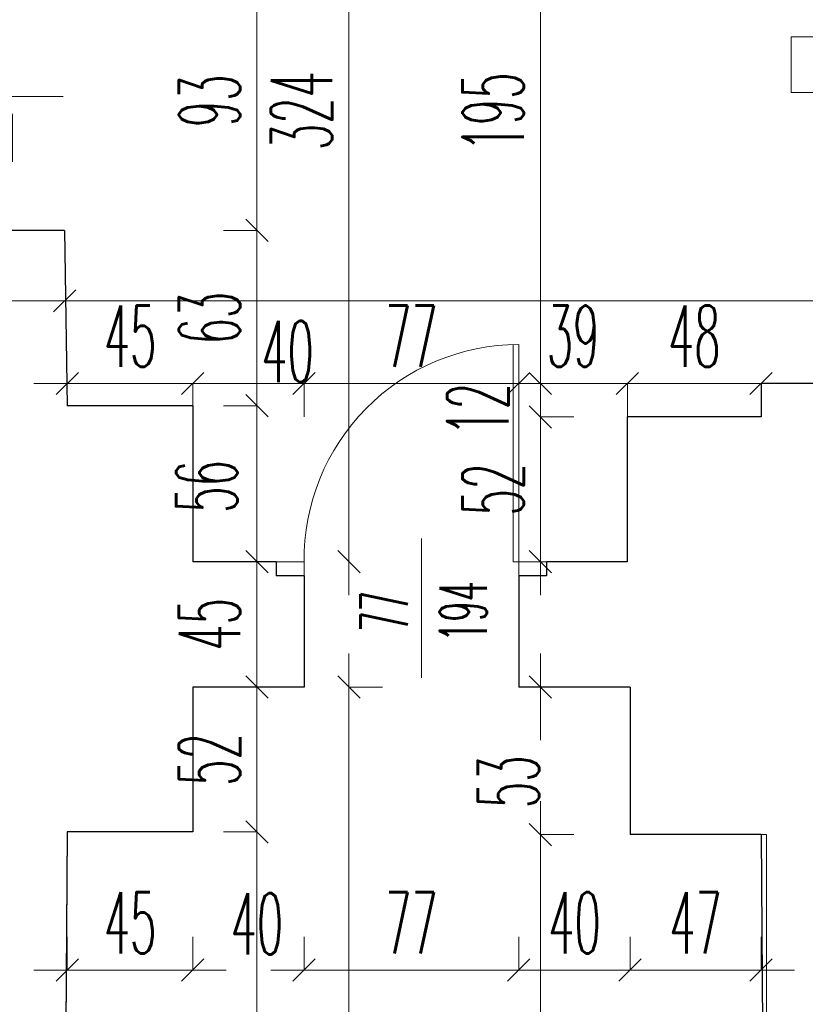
# Model space of a CAD drawing. Header units: millimetres. Extents: x -5207 to 173417, y -28809 to -6400.
# Tile 43 of 256: x 1103 to 1385, y -13049 to -12695. Entities that reach past the tile are written whole.
import ezdxf

# ---------------------------------------------------------------- set-up
doc = ezdxf.new("R2010")
doc.units = ezdxf.units.MM
for name, color, linetype, lineweight in [('mr_cienka', 4, 'Continuous', 13), ('mr_obliczanie_powierzchni', 4, 'Continuous', 15), ('mr_otwory', 6, 'Continuous', 9), ('mr_stolarka', 2, 'Continuous', 13), ('mr_wymiar', 3, 'Continuous', 9), ('mr_ściany', 7, 'Continuous', 30)]:
    doc.layers.add(name, color=color, linetype=linetype, lineweight=lineweight)
doc.styles.add('WYM', font='simplex.shx', dxfattribs={"width": 0.5})
doc.dimstyles.new('1do100', dxfattribs={"dimscale": 2, "dimtxt": 12, "dimasz": 5, "dimexe": 0, "dimexo": 0, "dimgap": 3, "dimtad": 1, "dimdec": 0, "dimrnd": 0.5, "dimdsep": 46, "dimtxsty": 'WYM', "dimblk": 'OBLIQUE', "dimcen": 1.2, "dimdle": 6, "dimclrd": 256, "dimclre": 250, "dimclrt": 4, "dimadec": 1, "dimazin": 0, "dimtfac": 1, "dimtdec": 0, "dimtix": 1, "dimtmove": 2, "dimatfit": 3, "dimldrblk": 'NONE', "dimfxl": 1, "dimfxlon": 1, "dimtolj": 1, "dimtzin": 0, "dimlwd": -1, "dimlwe": 0, "dimarcsym": 0})

# ---------------------------------------------------------------- blocks, each defined once
blk = doc.blocks.new('_Oblique')
at = {"color": 0, "linetype": 'ByBlock', "lineweight": -2}
blk.add_line((-0.5, -0.5), (0.5, 0.5), dxfattribs=at)
blk = doc.blocks.new('*D5652')
at = {"layer": 'Defpoints', "color": 0, "ltscale": 2, "transparency": 16777216}
for p in [(1058.19, -12796.07), (1119.19, -12796.07), (1119.19, -12796.07)]:
    blk.add_point(p, dxfattribs=at)
at = {"layer": 'mr_wymiar', "ltscale": 2, "transparency": 16777216}
blk.add_line((1046.19, -12796.07), (1131.19, -12796.07), dxfattribs=at)
at = {"layer": 'mr_wymiar', "ltscale": 2, "transparency": 16777216, "xscale": 8, "yscale": 8, "zscale": 8, "rotation": 180}
blk.add_blockref('_Oblique', (1058.19, -12796.07), dxfattribs=at)
at = {"layer": 'mr_wymiar', "ltscale": 2, "transparency": 16777216, "xscale": 8, "yscale": 8, "zscale": 8}
blk.add_blockref('_Oblique', (1119.19, -12796.07), dxfattribs=at)
at = {"layer": 'mr_wymiar', "color": 4, "ltscale": 2, "transparency": 16777216, "insert": (1088.69, -12779.07), "char_height": 22, "attachment_point": 5, "style": 'WYM'}
blk.add_mtext('\\A1;61', dxfattribs=at)
blk = doc.blocks.new('_None')
blk = doc.blocks.new('*D5653')
at = {"layer": 'Defpoints', "color": 0, "ltscale": 2, "transparency": 16777216}
for p in [(1119.19, -12796.07), (1701.19, -12796.07), (1701.19, -12796.07)]:
    blk.add_point(p, dxfattribs=at)
at = {"layer": 'mr_wymiar', "ltscale": 2, "transparency": 16777216}
blk.add_line((1107.19, -12796.07), (1713.19, -12796.07), dxfattribs=at)
at = {"layer": 'mr_wymiar', "ltscale": 2, "transparency": 16777216, "xscale": 8, "yscale": 8, "zscale": 8, "rotation": 180}
blk.add_blockref('_Oblique', (1119.19, -12796.07), dxfattribs=at)
at = {"layer": 'mr_wymiar', "ltscale": 2, "transparency": 16777216, "xscale": 8, "yscale": 8, "zscale": 8}
blk.add_blockref('_Oblique', (1701.19, -12796.07), dxfattribs=at)
at = {"layer": 'mr_wymiar', "color": 4, "ltscale": 2, "transparency": 16777216, "insert": (1410.19, -12779.07), "char_height": 22, "attachment_point": 5, "style": 'WYM'}
blk.add_mtext('\\A1;582', dxfattribs=at)
blk = doc.blocks.new('*D5667')
at = {"layer": 'Defpoints', "color": 0, "ltscale": 2, "transparency": 16777216}
for p in [(1322.19, -12934.77), (1290, -12987.77), (1322.19, -12987.77)]:
    blk.add_point(p, dxfattribs=at)
at = {"layer": 'mr_wymiar', "ltscale": 2, "transparency": 16777216}
for p, q in [((1290, -12922.77), (1290, -12953.87)), ((1290, -12999.77), (1290, -12983.67))]:
    blk.add_line(p, q, dxfattribs=at)
at = {"layer": 'mr_wymiar', "color": 250, "lineweight": 0, "ltscale": 2, "transparency": 16777216}
for p, q in [((1302, -12934.77), (1290, -12934.77)), ((1302, -12987.77), (1290, -12987.77))]:
    blk.add_line(p, q, dxfattribs=at)
at = {"layer": 'mr_wymiar', "ltscale": 2, "transparency": 16777216, "xscale": 8, "yscale": 8, "zscale": 8}
for p, rotation in [((1290, -12934.77), 90), ((1290, -12987.77), 270)]:
    blk.add_blockref('_Oblique', p, dxfattribs=dict(at, rotation=rotation))
at = {"layer": 'mr_wymiar', "color": 4, "ltscale": 2, "transparency": 16777216, "insert": (1278.5, -12968.77), "char_height": 22, "attachment_point": 5, "rotation": 90, "style": 'WYM'}
blk.add_mtext('\\A1;53', dxfattribs=at)
blk = doc.blocks.new('*D5668')
at = {"layer": 'Defpoints', "color": 0, "ltscale": 2, "transparency": 16777216}
for p in [(1322.19, -12987.77), (1290, -13280.27), (1371.19, -13280.27)]:
    blk.add_point(p, dxfattribs=at)
at = {"layer": 'mr_wymiar', "ltscale": 2, "transparency": 16777216}
for p, q in [((1290, -12975.77), (1290, -13051.96)), ((1290, -13292.27), (1290, -13092.25))]:
    blk.add_line(p, q, dxfattribs=at)
at = {"layer": 'mr_wymiar', "color": 250, "lineweight": 0, "ltscale": 2, "transparency": 16777216}
for p, q in [((1302, -12987.77), (1290, -12987.77)), ((1302, -13280.27), (1290, -13280.27))]:
    blk.add_line(p, q, dxfattribs=at)
at = {"layer": 'mr_wymiar', "ltscale": 2, "transparency": 16777216, "xscale": 8, "yscale": 8, "zscale": 8}
for p, rotation in [((1290, -12987.77), 90), ((1290, -13280.27), 270)]:
    blk.add_blockref('_Oblique', p, dxfattribs=dict(at, rotation=rotation))
at = {"layer": 'mr_wymiar', "color": 4, "ltscale": 2, "transparency": 16777216, "insert": (1278.5, -13072.1), "char_height": 22, "attachment_point": 5, "rotation": 90, "style": 'WYM'}
blk.add_mtext('\\A1;293', dxfattribs=at)
blk = doc.blocks.new('*D5669')
at = {"layer": 'Defpoints', "color": 0, "ltscale": 2, "transparency": 16777216}
for p in [(1173.87, -12934.77), (1165.19, -12986.77), (1188.23, -12986.77)]:
    blk.add_point(p, dxfattribs=at)
at = {"layer": 'mr_wymiar', "ltscale": 2, "transparency": 16777216}
blk.add_line((1188.23, -12922.77), (1188.23, -12998.77), dxfattribs=at)
at = {"layer": 'mr_wymiar', "color": 250, "lineweight": 0, "ltscale": 2, "transparency": 16777216}
for p, q in [((1176.23, -12934.77), (1188.23, -12934.77)), ((1176.23, -12986.77), (1188.23, -12986.77))]:
    blk.add_line(p, q, dxfattribs=at)
at = {"layer": 'mr_wymiar', "ltscale": 2, "transparency": 16777216, "xscale": 8, "yscale": 8, "zscale": 8}
for p, rotation in [((1188.23, -12934.77), 90), ((1188.23, -12986.77), 270)]:
    blk.add_blockref('_Oblique', p, dxfattribs=dict(at, rotation=rotation))
at = {"layer": 'mr_wymiar', "color": 4, "ltscale": 2, "transparency": 16777216, "insert": (1171.23, -12960.77), "char_height": 22, "attachment_point": 5, "rotation": 90, "style": 'WYM'}
blk.add_mtext('\\A1;52', dxfattribs=at)
blk = doc.blocks.new('*D5670')
at = {"layer": 'Defpoints', "color": 0, "ltscale": 2, "transparency": 16777216}
for p in [(1165.19, -12986.77), (1118.13, -13281.89), (1188.23, -13281.89)]:
    blk.add_point(p, dxfattribs=at)
at = {"layer": 'mr_wymiar', "ltscale": 2, "transparency": 16777216}
blk.add_line((1188.23, -12974.77), (1188.23, -13293.89), dxfattribs=at)
at = {"layer": 'mr_wymiar', "color": 250, "lineweight": 0, "ltscale": 2, "transparency": 16777216}
for p, q in [((1176.23, -12986.77), (1188.23, -12986.77)), ((1176.23, -13281.89), (1188.23, -13281.89))]:
    blk.add_line(p, q, dxfattribs=at)
at = {"layer": 'mr_wymiar', "ltscale": 2, "transparency": 16777216, "xscale": 8, "yscale": 8, "zscale": 8}
for p, rotation in [((1188.23, -12986.77), 90), ((1188.23, -13281.89), 270)]:
    blk.add_blockref('_Oblique', p, dxfattribs=dict(at, rotation=rotation))
at = {"layer": 'mr_wymiar', "color": 4, "ltscale": 2, "transparency": 16777216, "insert": (1171.23, -13134.33), "char_height": 22, "attachment_point": 5, "rotation": 90, "style": 'WYM'}
blk.add_mtext('\\A1;295', dxfattribs=at)
blk = doc.blocks.new('*D5671')
at = {"layer": 'Defpoints', "color": 0, "ltscale": 2, "transparency": 16777216}
for p in [(1120.19, -12986.77), (1165.19, -12986.77), (1165.19, -13036.41)]:
    blk.add_point(p, dxfattribs=at)
at = {"layer": 'mr_wymiar', "color": 250, "lineweight": 0, "ltscale": 2, "transparency": 16777216}
for p, q in [((1120.19, -13024.41), (1120.19, -13036.41)), ((1165.19, -13024.41), (1165.19, -13036.41))]:
    blk.add_line(p, q, dxfattribs=at)
at = {"layer": 'mr_wymiar', "ltscale": 2, "transparency": 16777216}
blk.add_line((1108.19, -13036.41), (1177.19, -13036.41), dxfattribs=at)
at = {"layer": 'mr_wymiar', "ltscale": 2, "transparency": 16777216, "xscale": 8, "yscale": 8, "zscale": 8, "rotation": 180}
blk.add_blockref('_Oblique', (1120.19, -13036.41), dxfattribs=at)
at = {"layer": 'mr_wymiar', "ltscale": 2, "transparency": 16777216, "xscale": 8, "yscale": 8, "zscale": 8}
blk.add_blockref('_Oblique', (1165.19, -13036.41), dxfattribs=at)
at = {"layer": 'mr_wymiar', "color": 4, "ltscale": 2, "transparency": 16777216, "insert": (1142.69, -13019.41), "char_height": 22, "attachment_point": 5, "style": 'WYM'}
blk.add_mtext('\\A1;45', dxfattribs=at)
blk = doc.blocks.new('*D5672')
at = {"layer": 'Defpoints', "color": 0, "ltscale": 2, "transparency": 16777216}
for p in [(1322.19, -12987.77), (1369.19, -12987.77), (1369.19, -13036.41)]:
    blk.add_point(p, dxfattribs=at)
at = {"layer": 'mr_wymiar', "color": 250, "lineweight": 0, "ltscale": 2, "transparency": 16777216}
for p, q in [((1322.19, -13024.41), (1322.19, -13036.41)), ((1369.19, -13024.41), (1369.19, -13036.41))]:
    blk.add_line(p, q, dxfattribs=at)
at = {"layer": 'mr_wymiar', "ltscale": 2, "transparency": 16777216}
blk.add_line((1310.19, -13036.41), (1381.19, -13036.41), dxfattribs=at)
at = {"layer": 'mr_wymiar', "ltscale": 2, "transparency": 16777216, "xscale": 8, "yscale": 8, "zscale": 8, "rotation": 180}
blk.add_blockref('_Oblique', (1322.19, -13036.41), dxfattribs=at)
at = {"layer": 'mr_wymiar', "ltscale": 2, "transparency": 16777216, "xscale": 8, "yscale": 8, "zscale": 8}
blk.add_blockref('_Oblique', (1369.19, -13036.41), dxfattribs=at)
at = {"layer": 'mr_wymiar', "color": 4, "ltscale": 2, "transparency": 16777216, "insert": (1345.69, -13019.41), "char_height": 22, "attachment_point": 5, "style": 'WYM'}
blk.add_mtext('\\A1;47', dxfattribs=at)
blk = doc.blocks.new('*D5673')
at = {"layer": 'Defpoints', "color": 0, "ltscale": 2, "transparency": 16777216}
for p in [(1282.19, -12934.77), (1221.27, -13280.27), (1282.19, -13280.27)]:
    blk.add_point(p, dxfattribs=at)
at = {"layer": 'mr_wymiar', "ltscale": 2, "transparency": 16777216}
blk.add_line((1221.27, -12922.77), (1221.27, -13292.27), dxfattribs=at)
at = {"layer": 'mr_wymiar', "color": 250, "lineweight": 0, "ltscale": 2, "transparency": 16777216}
for p, q in [((1233.27, -12934.77), (1221.27, -12934.77)), ((1233.27, -13280.27), (1221.27, -13280.27))]:
    blk.add_line(p, q, dxfattribs=at)
at = {"layer": 'mr_wymiar', "ltscale": 2, "transparency": 16777216, "xscale": 8, "yscale": 8, "zscale": 8}
for p, rotation in [((1221.27, -12934.77), 90), ((1221.27, -13280.27), 270)]:
    blk.add_blockref('_Oblique', p, dxfattribs=dict(at, rotation=rotation))
at = {"layer": 'mr_wymiar', "color": 4, "ltscale": 2, "transparency": 16777216, "insert": (1204.27, -13107.52), "char_height": 22, "attachment_point": 5, "rotation": 90, "style": 'WYM'}
blk.add_mtext('\\A1;346', dxfattribs=at)
blk = doc.blocks.new('*D5361')
at = {"layer": 'Defpoints', "color": 0, "ltscale": 2, "transparency": 16777216}
for p in [(1165.19, -12833.77), (1188.23, -12833.77), (1174.87, -12889.77)]:
    blk.add_point(p, dxfattribs=at)
at = {"layer": 'mr_wymiar', "ltscale": 2, "transparency": 16777216}
blk.add_line((1188.23, -12901.77), (1188.23, -12821.77), dxfattribs=at)
at = {"layer": 'mr_wymiar', "color": 250, "lineweight": 0, "ltscale": 2, "transparency": 16777216}
for p, q in [((1176.23, -12833.77), (1188.23, -12833.77)), ((1176.23, -12889.77), (1188.23, -12889.77))]:
    blk.add_line(p, q, dxfattribs=at)
at = {"layer": 'mr_wymiar', "ltscale": 2, "transparency": 16777216, "xscale": 8, "yscale": 8, "zscale": 8}
for p, rotation in [((1188.23, -12833.77), 90), ((1188.23, -12889.77), 270)]:
    blk.add_blockref('_Oblique', p, dxfattribs=dict(at, rotation=rotation))
at = {"layer": 'mr_wymiar', "color": 4, "ltscale": 2, "transparency": 16777216, "insert": (1170.23, -12862.77), "char_height": 22, "attachment_point": 5, "rotation": 90, "style": 'WYM'}
blk.add_mtext('\\A1;56', dxfattribs=at)
blk = doc.blocks.new('*D5362')
at = {"layer": 'Defpoints', "color": 0, "ltscale": 2, "transparency": 16777216}
for p in [(1119.19, -12770.77), (1188.23, -12770.77), (1165.19, -12833.77)]:
    blk.add_point(p, dxfattribs=at)
at = {"layer": 'mr_wymiar', "ltscale": 2, "transparency": 16777216}
blk.add_line((1188.23, -12845.77), (1188.23, -12758.77), dxfattribs=at)
at = {"layer": 'mr_wymiar', "color": 250, "lineweight": 0, "ltscale": 2, "transparency": 16777216}
for p, q in [((1176.23, -12770.77), (1188.23, -12770.77)), ((1176.23, -12833.77), (1188.23, -12833.77))]:
    blk.add_line(p, q, dxfattribs=at)
at = {"layer": 'mr_wymiar', "ltscale": 2, "transparency": 16777216, "xscale": 8, "yscale": 8, "zscale": 8}
for p, rotation in [((1188.23, -12770.77), 90), ((1188.23, -12833.77), 270)]:
    blk.add_blockref('_Oblique', p, dxfattribs=dict(at, rotation=rotation))
at = {"layer": 'mr_wymiar', "color": 4, "ltscale": 2, "transparency": 16777216, "insert": (1171.23, -12802.27), "char_height": 22, "attachment_point": 5, "rotation": 90, "style": 'WYM'}
blk.add_mtext('\\A1;63', dxfattribs=at)
blk = doc.blocks.new('*D5363')
at = {"layer": 'Defpoints', "color": 0, "ltscale": 2, "transparency": 16777216}
for p in [(1119.19, -12677.77), (1188.23, -12677.77), (1119.19, -12770.77)]:
    blk.add_point(p, dxfattribs=at)
at = {"layer": 'mr_wymiar', "ltscale": 2, "transparency": 16777216}
blk.add_line((1188.23, -12782.77), (1188.23, -12665.77), dxfattribs=at)
at = {"layer": 'mr_wymiar', "color": 250, "lineweight": 0, "ltscale": 2, "transparency": 16777216}
for p, q in [((1176.23, -12677.77), (1188.23, -12677.77)), ((1176.23, -12770.77), (1188.23, -12770.77))]:
    blk.add_line(p, q, dxfattribs=at)
at = {"layer": 'mr_wymiar', "ltscale": 2, "transparency": 16777216, "xscale": 8, "yscale": 8, "zscale": 8}
for p, rotation in [((1188.23, -12677.77), 90), ((1188.23, -12770.77), 270)]:
    blk.add_blockref('_Oblique', p, dxfattribs=dict(at, rotation=rotation))
at = {"layer": 'mr_wymiar', "color": 4, "ltscale": 2, "transparency": 16777216, "insert": (1171.23, -12724.27), "char_height": 22, "attachment_point": 5, "rotation": 90, "style": 'WYM'}
blk.add_mtext('\\A1;93', dxfattribs=at)
blk = doc.blocks.new('*D5366')
at = {"layer": 'Defpoints', "color": 0, "ltscale": 2, "transparency": 16777216}
for p in [(1170.15, -12889.77), (1188.23, -12889.77), (1188.23, -12934.77)]:
    blk.add_point(p, dxfattribs=at)
at = {"layer": 'mr_wymiar', "ltscale": 2, "transparency": 16777216}
blk.add_line((1188.23, -12946.77), (1188.23, -12877.77), dxfattribs=at)
at = {"layer": 'mr_wymiar', "color": 250, "lineweight": 0, "ltscale": 2, "transparency": 16777216}
for p, q in [((1176.23, -12889.77), (1188.23, -12889.77)), ((1188.23, -12934.77), (1188.23, -12934.77))]:
    blk.add_line(p, q, dxfattribs=at)
at = {"layer": 'mr_wymiar', "ltscale": 2, "transparency": 16777216, "xscale": 8, "yscale": 8, "zscale": 8}
for p, rotation in [((1188.23, -12889.77), 90), ((1188.23, -12934.77), 270)]:
    blk.add_blockref('_Oblique', p, dxfattribs=dict(at, rotation=rotation))
at = {"layer": 'mr_wymiar', "color": 4, "ltscale": 2, "transparency": 16777216, "insert": (1171.23, -12912.27), "char_height": 22, "attachment_point": 5, "rotation": 90, "style": 'WYM'}
blk.add_mtext('\\A1;45', dxfattribs=at)
blk = doc.blocks.new('*D5367')
at = {"layer": 'Defpoints', "color": 0, "ltscale": 2, "transparency": 16777216}
for p in [(1221.27, -12565.77), (1221.27, -12565.77), (1221.27, -12889.77)]:
    blk.add_point(p, dxfattribs=at)
at = {"layer": 'mr_wymiar', "ltscale": 2, "transparency": 16777216}
blk.add_line((1221.27, -12901.77), (1221.27, -12553.77), dxfattribs=at)
at = {"layer": 'mr_wymiar', "color": 250, "lineweight": 0, "ltscale": 2, "transparency": 16777216}
for p, q in [((1221.27, -12565.77), (1221.27, -12565.77)), ((1221.27, -12889.77), (1221.27, -12889.77))]:
    blk.add_line(p, q, dxfattribs=at)
at = {"layer": 'mr_wymiar', "ltscale": 2, "transparency": 16777216, "xscale": 8, "yscale": 8, "zscale": 8}
for p, rotation in [((1221.27, -12565.77), 90), ((1221.27, -12889.77), 270)]:
    blk.add_blockref('_Oblique', p, dxfattribs=dict(at, rotation=rotation))
at = {"layer": 'mr_wymiar', "color": 4, "ltscale": 2, "transparency": 16777216, "insert": (1204.27, -12727.77), "char_height": 22, "attachment_point": 5, "rotation": 90, "style": 'WYM'}
blk.add_mtext('\\A1;324', dxfattribs=at)
blk = doc.blocks.new('*D5385')
at = {"layer": 'Defpoints', "color": 0, "ltscale": 2, "transparency": 16777216}
for p in [(1290, -12837.77), (1321.19, -12837.77), (1321.19, -12889.77)]:
    blk.add_point(p, dxfattribs=at)
at = {"layer": 'mr_wymiar', "ltscale": 2, "transparency": 16777216}
blk.add_line((1290, -12901.77), (1290, -12825.77), dxfattribs=at)
at = {"layer": 'mr_wymiar', "color": 250, "lineweight": 0, "ltscale": 2, "transparency": 16777216}
for p, q in [((1302, -12837.77), (1290, -12837.77)), ((1302, -12889.77), (1290, -12889.77))]:
    blk.add_line(p, q, dxfattribs=at)
at = {"layer": 'mr_wymiar', "ltscale": 2, "transparency": 16777216, "xscale": 8, "yscale": 8, "zscale": 8}
for p, rotation in [((1290, -12837.77), 90), ((1290, -12889.77), 270)]:
    blk.add_blockref('_Oblique', p, dxfattribs=dict(at, rotation=rotation))
at = {"layer": 'mr_wymiar', "color": 4, "ltscale": 2, "transparency": 16777216, "insert": (1273, -12863.77), "char_height": 22, "attachment_point": 5, "rotation": 90, "style": 'WYM'}
blk.add_mtext('\\A1;52', dxfattribs=at)
blk = doc.blocks.new('*D5386')
at = {"layer": 'Defpoints', "color": 0, "ltscale": 2, "transparency": 16777216}
for p in [(1290, -12825.77), (1369.19, -12825.77), (1321.19, -12837.77)]:
    blk.add_point(p, dxfattribs=at)
at = {"layer": 'mr_wymiar', "ltscale": 2, "transparency": 16777216}
for p, q in [((1290, -12825.77), (1290, -12817.77)), ((1290, -12837.77), (1290, -12825.77)), ((1290, -12837.77), (1290, -12845.77))]:
    blk.add_line(p, q, dxfattribs=at)
at = {"layer": 'mr_wymiar', "color": 250, "lineweight": 0, "ltscale": 2, "transparency": 16777216}
for p, q in [((1302, -12825.77), (1290, -12825.77)), ((1302, -12837.77), (1290, -12837.77))]:
    blk.add_line(p, q, dxfattribs=at)
at = {"layer": 'mr_wymiar', "ltscale": 2, "transparency": 16777216, "xscale": 8, "yscale": 8, "zscale": 8}
for p, rotation in [((1290, -12825.77), 270), ((1290, -12837.77), 90)]:
    blk.add_blockref('_Oblique', p, dxfattribs=dict(at, rotation=rotation))
at = {"layer": 'mr_wymiar', "color": 4, "ltscale": 2, "transparency": 16777216, "insert": (1267.5, -12835.04), "char_height": 22, "attachment_point": 5, "rotation": 90, "style": 'WYM'}
blk.add_mtext('\\A1;12', dxfattribs=at)
blk = doc.blocks.new('*D5387')
at = {"layer": 'Defpoints', "color": 0, "ltscale": 2, "transparency": 16777216}
for p in [(1290, -12630.77), (1369.19, -12630.77), (1369.19, -12825.77)]:
    blk.add_point(p, dxfattribs=at)
at = {"layer": 'mr_wymiar', "ltscale": 2, "transparency": 16777216}
blk.add_line((1290, -12837.77), (1290, -12618.77), dxfattribs=at)
at = {"layer": 'mr_wymiar', "color": 250, "lineweight": 0, "ltscale": 2, "transparency": 16777216}
for p, q in [((1302, -12630.77), (1290, -12630.77)), ((1302, -12825.77), (1290, -12825.77))]:
    blk.add_line(p, q, dxfattribs=at)
at = {"layer": 'mr_wymiar', "ltscale": 2, "transparency": 16777216, "xscale": 8, "yscale": 8, "zscale": 8}
for p, rotation in [((1290, -12630.77), 90), ((1290, -12825.77), 270)]:
    blk.add_blockref('_Oblique', p, dxfattribs=dict(at, rotation=rotation))
at = {"layer": 'mr_wymiar', "color": 4, "ltscale": 2, "transparency": 16777216, "insert": (1273, -12728.27), "char_height": 22, "attachment_point": 5, "rotation": 90, "style": 'WYM'}
blk.add_mtext('\\A1;195', dxfattribs=at)
blk = doc.blocks.new('*D5407')
at = {"layer": 'Defpoints', "color": 0, "ltscale": 2, "transparency": 16777216}
for p in [(1369.19, -12825.77), (1321.19, -12848.57), (1369.19, -12848.57)]:
    blk.add_point(p, dxfattribs=at)
at = {"layer": 'mr_wymiar', "ltscale": 2, "transparency": 16777216}
blk.add_line((1309.19, -12825.77), (1381.19, -12825.77), dxfattribs=at)
at = {"layer": 'mr_wymiar', "color": 250, "lineweight": 0, "ltscale": 2, "transparency": 16777216}
for p, q in [((1321.19, -12837.77), (1321.19, -12825.77)), ((1369.19, -12837.77), (1369.19, -12825.77))]:
    blk.add_line(p, q, dxfattribs=at)
at = {"layer": 'mr_wymiar', "ltscale": 2, "transparency": 16777216, "xscale": 8, "yscale": 8, "zscale": 8, "rotation": 180}
blk.add_blockref('_Oblique', (1321.19, -12825.77), dxfattribs=at)
at = {"layer": 'mr_wymiar', "ltscale": 2, "transparency": 16777216, "xscale": 8, "yscale": 8, "zscale": 8}
blk.add_blockref('_Oblique', (1369.19, -12825.77), dxfattribs=at)
at = {"layer": 'mr_wymiar', "color": 4, "ltscale": 2, "transparency": 16777216, "insert": (1345.19, -12808.77), "char_height": 22, "attachment_point": 5, "style": 'WYM'}
blk.add_mtext('\\A1;48', dxfattribs=at)
blk = doc.blocks.new('*D5408')
at = {"layer": 'Defpoints', "color": 0, "ltscale": 2, "transparency": 16777216}
for p in [(1282.19, -12825.77), (1321.19, -12825.77), (1282.19, -12900.57)]:
    blk.add_point(p, dxfattribs=at)
at = {"layer": 'mr_wymiar', "ltscale": 2, "transparency": 16777216}
blk.add_line((1333.19, -12825.77), (1270.19, -12825.77), dxfattribs=at)
at = {"layer": 'mr_wymiar', "color": 250, "lineweight": 0, "ltscale": 2, "transparency": 16777216}
blk.add_line((1282.19, -12837.77), (1282.19, -12825.77), dxfattribs=at)
at = {"layer": 'mr_wymiar', "ltscale": 2, "transparency": 16777216, "xscale": 8, "yscale": 8, "zscale": 8, "rotation": 180}
blk.add_blockref('_Oblique', (1282.19, -12825.77), dxfattribs=at)
at = {"layer": 'mr_wymiar', "ltscale": 2, "transparency": 16777216, "xscale": 8, "yscale": 8, "zscale": 8}
blk.add_blockref('_Oblique', (1321.19, -12825.77), dxfattribs=at)
at = {"layer": 'mr_wymiar', "color": 4, "ltscale": 2, "transparency": 16777216, "insert": (1301.69, -12808.77), "char_height": 22, "attachment_point": 5, "style": 'WYM'}
blk.add_mtext('\\A1;39', dxfattribs=at)
blk = doc.blocks.new('*D5409')
at = {"layer": 'Defpoints', "color": 0, "ltscale": 2, "transparency": 16777216}
for p in [(1205.19, -12825.77), (1282.19, -12825.77), (1205.19, -12900.57)]:
    blk.add_point(p, dxfattribs=at)
at = {"layer": 'mr_wymiar', "ltscale": 2, "transparency": 16777216}
blk.add_line((1294.19, -12825.77), (1193.19, -12825.77), dxfattribs=at)
at = {"layer": 'mr_wymiar', "color": 250, "lineweight": 0, "ltscale": 2, "transparency": 16777216}
blk.add_line((1205.19, -12837.77), (1205.19, -12825.77), dxfattribs=at)
at = {"layer": 'mr_wymiar', "ltscale": 2, "transparency": 16777216, "xscale": 8, "yscale": 8, "zscale": 8, "rotation": 180}
blk.add_blockref('_Oblique', (1205.19, -12825.77), dxfattribs=at)
at = {"layer": 'mr_wymiar', "ltscale": 2, "transparency": 16777216, "xscale": 8, "yscale": 8, "zscale": 8}
blk.add_blockref('_Oblique', (1282.19, -12825.77), dxfattribs=at)
at = {"layer": 'mr_wymiar', "color": 4, "ltscale": 2, "transparency": 16777216, "insert": (1243.69, -12808.77), "char_height": 22, "attachment_point": 5, "style": 'WYM'}
blk.add_mtext('\\A1;77', dxfattribs=at)
blk = doc.blocks.new('*D5410')
at = {"layer": 'Defpoints', "color": 0, "ltscale": 2, "transparency": 16777216}
for p in [(1205.19, -12825.77), (1165.19, -12833.77), (1205.19, -12889.77)]:
    blk.add_point(p, dxfattribs=at)
at = {"layer": 'mr_wymiar', "ltscale": 2, "transparency": 16777216}
for p, q in [((1165.19, -12825.77), (1157.19, -12825.77)), ((1165.19, -12825.77), (1205.19, -12825.77)), ((1205.19, -12825.77), (1213.19, -12825.77))]:
    blk.add_line(p, q, dxfattribs=at)
at = {"layer": 'mr_wymiar', "color": 250, "lineweight": 0, "ltscale": 2, "transparency": 16777216}
for p, q in [((1165.19, -12833.77), (1165.19, -12825.77)), ((1205.19, -12837.77), (1205.19, -12825.77))]:
    blk.add_line(p, q, dxfattribs=at)
at = {"layer": 'mr_wymiar', "ltscale": 2, "transparency": 16777216, "xscale": 8, "yscale": 8, "zscale": 8}
blk.add_blockref('_Oblique', (1165.19, -12825.77), dxfattribs=at)
at = {"layer": 'mr_wymiar', "ltscale": 2, "transparency": 16777216, "xscale": 8, "yscale": 8, "zscale": 8, "rotation": 180}
blk.add_blockref('_Oblique', (1205.19, -12825.77), dxfattribs=at)
at = {"layer": 'mr_wymiar', "color": 4, "ltscale": 2, "transparency": 16777216, "insert": (1199.24, -12814.27), "char_height": 22, "attachment_point": 5, "style": 'WYM'}
blk.add_mtext('\\A1;40', dxfattribs=at)
blk = doc.blocks.new('*D5411')
at = {"layer": 'Defpoints', "color": 0, "ltscale": 2, "transparency": 16777216}
for p in [(1165.19, -12825.77), (1120.19, -12833.77), (1165.19, -12833.77)]:
    blk.add_point(p, dxfattribs=at)
at = {"layer": 'mr_wymiar', "ltscale": 2, "transparency": 16777216}
blk.add_line((1108.19, -12825.77), (1177.19, -12825.77), dxfattribs=at)
at = {"layer": 'mr_wymiar', "color": 250, "lineweight": 0, "ltscale": 2, "transparency": 16777216}
for p, q in [((1120.19, -12833.77), (1120.19, -12825.77)), ((1165.19, -12833.77), (1165.19, -12825.77))]:
    blk.add_line(p, q, dxfattribs=at)
at = {"layer": 'mr_wymiar', "ltscale": 2, "transparency": 16777216, "xscale": 8, "yscale": 8, "zscale": 8, "rotation": 180}
blk.add_blockref('_Oblique', (1120.19, -12825.77), dxfattribs=at)
at = {"layer": 'mr_wymiar', "ltscale": 2, "transparency": 16777216, "xscale": 8, "yscale": 8, "zscale": 8}
blk.add_blockref('_Oblique', (1165.19, -12825.77), dxfattribs=at)
at = {"layer": 'mr_wymiar', "color": 4, "ltscale": 2, "transparency": 16777216, "insert": (1142.69, -12808.77), "char_height": 22, "attachment_point": 5, "style": 'WYM'}
blk.add_mtext('\\A1;45', dxfattribs=at)
blk = doc.blocks.new('*D5412')
at = {"layer": 'Defpoints', "color": 0, "ltscale": 2, "transparency": 16777216}
for p in [(1426.19, -12825.77), (1369.19, -12831.34), (1426.19, -12831.34)]:
    blk.add_point(p, dxfattribs=at)
at = {"layer": 'mr_wymiar', "ltscale": 2, "transparency": 16777216}
blk.add_line((1357.19, -12825.77), (1438.19, -12825.77), dxfattribs=at)
at = {"layer": 'mr_wymiar', "color": 250, "lineweight": 0, "ltscale": 2, "transparency": 16777216}
for p, q in [((1369.19, -12831.34), (1369.19, -12825.77)), ((1426.19, -12831.34), (1426.19, -12825.77))]:
    blk.add_line(p, q, dxfattribs=at)
at = {"layer": 'mr_wymiar', "ltscale": 2, "transparency": 16777216, "xscale": 8, "yscale": 8, "zscale": 8, "rotation": 180}
blk.add_blockref('_Oblique', (1369.19, -12825.77), dxfattribs=at)
at = {"layer": 'mr_wymiar', "ltscale": 2, "transparency": 16777216, "xscale": 8, "yscale": 8, "zscale": 8}
blk.add_blockref('_Oblique', (1426.19, -12825.77), dxfattribs=at)
at = {"layer": 'mr_wymiar', "color": 4, "ltscale": 2, "transparency": 16777216, "insert": (1397.69, -12808.77), "char_height": 22, "attachment_point": 5, "style": 'WYM'}
blk.add_mtext('\\A1;57', dxfattribs=at)
blk = doc.blocks.new('*D5453')
at = {"layer": 'Defpoints', "color": 0, "ltscale": 2, "transparency": 16777216}
for p in [(1205.19, -12934.77), (1165.19, -12986.77), (1205.19, -13036.41)]:
    blk.add_point(p, dxfattribs=at)
at = {"layer": 'mr_wymiar', "color": 250, "lineweight": 0, "ltscale": 2, "transparency": 16777216}
for p, q in [((1165.19, -13024.41), (1165.19, -13036.41)), ((1205.19, -13024.41), (1205.19, -13036.41))]:
    blk.add_line(p, q, dxfattribs=at)
at = {"layer": 'mr_wymiar', "ltscale": 2, "transparency": 16777216}
for p, q in [((1153.19, -13036.41), (1173.33, -13036.41)), ((1217.19, -13036.41), (1203.13, -13036.41))]:
    blk.add_line(p, q, dxfattribs=at)
at = {"layer": 'mr_wymiar', "ltscale": 2, "transparency": 16777216, "xscale": 8, "yscale": 8, "zscale": 8, "rotation": 180}
blk.add_blockref('_Oblique', (1165.19, -13036.41), dxfattribs=at)
at = {"layer": 'mr_wymiar', "ltscale": 2, "transparency": 16777216, "xscale": 8, "yscale": 8, "zscale": 8}
blk.add_blockref('_Oblique', (1205.19, -13036.41), dxfattribs=at)
at = {"layer": 'mr_wymiar', "color": 4, "ltscale": 2, "transparency": 16777216, "insert": (1188.23, -13019.77), "char_height": 22, "attachment_point": 5, "style": 'WYM'}
blk.add_mtext('\\A1;40', dxfattribs=at)
blk = doc.blocks.new('*D5454')
at = {"layer": 'Defpoints', "color": 0, "ltscale": 2, "transparency": 16777216}
for p in [(1205.19, -12934.77), (1282.19, -12934.77), (1282.19, -13036.41)]:
    blk.add_point(p, dxfattribs=at)
at = {"layer": 'mr_wymiar', "color": 250, "lineweight": 0, "ltscale": 2, "transparency": 16777216}
for p, q in [((1205.19, -13024.41), (1205.19, -13036.41)), ((1282.19, -13024.41), (1282.19, -13036.41))]:
    blk.add_line(p, q, dxfattribs=at)
at = {"layer": 'mr_wymiar', "ltscale": 2, "transparency": 16777216}
blk.add_line((1193.19, -13036.41), (1294.19, -13036.41), dxfattribs=at)
at = {"layer": 'mr_wymiar', "ltscale": 2, "transparency": 16777216, "xscale": 8, "yscale": 8, "zscale": 8, "rotation": 180}
blk.add_blockref('_Oblique', (1205.19, -13036.41), dxfattribs=at)
at = {"layer": 'mr_wymiar', "ltscale": 2, "transparency": 16777216, "xscale": 8, "yscale": 8, "zscale": 8}
blk.add_blockref('_Oblique', (1282.19, -13036.41), dxfattribs=at)
at = {"layer": 'mr_wymiar', "color": 4, "ltscale": 2, "transparency": 16777216, "insert": (1243.69, -13019.41), "char_height": 22, "attachment_point": 5, "style": 'WYM'}
blk.add_mtext('\\A1;77', dxfattribs=at)
blk = doc.blocks.new('*D5455')
at = {"layer": 'Defpoints', "color": 0, "ltscale": 2, "transparency": 16777216}
for p in [(1282.19, -12934.77), (1322.19, -12934.77), (1322.19, -13036.41)]:
    blk.add_point(p, dxfattribs=at)
at = {"layer": 'mr_wymiar', "color": 250, "lineweight": 0, "ltscale": 2, "transparency": 16777216}
for p, q in [((1282.19, -13024.41), (1282.19, -13036.41)), ((1322.19, -13024.41), (1322.19, -13036.41))]:
    blk.add_line(p, q, dxfattribs=at)
at = {"layer": 'mr_wymiar', "ltscale": 2, "transparency": 16777216}
blk.add_line((1270.19, -13036.41), (1334.19, -13036.41), dxfattribs=at)
at = {"layer": 'mr_wymiar', "ltscale": 2, "transparency": 16777216, "xscale": 8, "yscale": 8, "zscale": 8, "rotation": 180}
blk.add_blockref('_Oblique', (1282.19, -13036.41), dxfattribs=at)
at = {"layer": 'mr_wymiar', "ltscale": 2, "transparency": 16777216, "xscale": 8, "yscale": 8, "zscale": 8}
blk.add_blockref('_Oblique', (1322.19, -13036.41), dxfattribs=at)
at = {"layer": 'mr_wymiar', "color": 4, "ltscale": 2, "transparency": 16777216, "insert": (1302.19, -13019.41), "char_height": 22, "attachment_point": 5, "style": 'WYM'}
blk.add_mtext('\\A1;40', dxfattribs=at)

msp = doc.modelspace()

# ---------------------------------------------------------------- linework, layer by layer
at = {"layer": 'mr_cienka', "ltscale": 2}
for p, q in [((1380.0356, -12701.2555), (1380.0356, -12721.2555)), ((1440.0356, -12701.2555), (1380.0356, -12701.2555)), ((1380.0356, -12721.2555), (1440.0356, -12721.2555))]:
    msp.add_line(p, q, dxfattribs=at)
at = {"layer": 'mr_obliczanie_powierzchni'}
for points in [[(1073.1878, -12770.7708), (1119.1878, -12770.7708), (1120.1878, -12833.7708), (1165.1878, -12833.7708), (1165.1878, -12889.7708), (1195.1878, -12889.7708), (1195.1878, -12894.7708), (1205.1878, -12894.7708), (1205.1878, -12934.7708), (1165.1878, -12934.7708), (1165.1878, -12986.7708), (1120.1878, -12986.7708), (1118.1286, -13282.2714)], [(1371.1878, -13280.2708), (1371.1878, -12987.7708), (1322.1878, -12987.7708), (1322.1878, -12934.7708), (1282.1878, -12934.7708), (1282.1878, -12894.7708), (1292.1878, -12894.7708), (1292.1878, -12889.7708), (1321.1878, -12889.7708), (1321.1878, -12837.7708), (1369.1878, -12837.7708), (1369.1878, -12825.7708), (1426.1878, -12825.7708), (1426.1878, -12837.7708), (1475.1878, -12837.7708), (1475.1878, -12889.7708), (1534.1878, -12889.7708), (1534.1878, -12894.7708), (1544.1878, -12894.7708), (1544.1878, -12934.7708), (1489.1878, -12934.7708), (1489.1878, -12982.7708), (1445.1878, -12982.7708), (1445.1878, -13258.2708)]]:
    msp.add_lwpolyline(points, dxfattribs=at)
at = {"layer": 'mr_otwory', "ltscale": 2}
for p, q in [((1118.6616, -12722.6548), (1068.6616, -12722.6548)), ((1247.3439, -12881.4513), (1247.3439, -12931.4513))]:
    msp.add_line(p, q, dxfattribs=at)
at = {"layer": 'mr_stolarka', "ltscale": 2}
for p, q in [((1280.1878, -12889.7708), (1280.1878, -12811.7708)), ((1282.1878, -12889.7708), (1282.1878, -12811.7708)), ((1282.1878, -12811.7708), (1282.1878, -12811.7708)), ((1205.1878, -12889.7708), (1205.1878, -12889.7708)), ((1282.1878, -12889.7708), (1280.1878, -12889.7708))]:
    msp.add_line(p, q, dxfattribs=at)
for points in [[(1205.1878, -12889.7708), (1205.1878, -12894.7708), (1195.1878, -12894.7708), (1195.1878, -12889.7708)], [(1282.1878, -12889.7708), (1282.1878, -12894.7708), (1292.1878, -12894.7708), (1292.1878, -12889.7708)]]:
    msp.add_lwpolyline(points, close=True, dxfattribs=at)
msp.add_arc((1282.3351, -12888.9226), 77.1519, 90.109357, 180.629933, dxfattribs=at)
at = {"layer": 'mr_ściany', "ltscale": 2}
for p, q in [((1119.1878, -12770.7708), (1073.1878, -12770.7708)), ((1119.1878, -12770.7708), (1120.1878, -12833.7708)), ((1369.1878, -12825.7708), (1369.1878, -12837.7708)), ((1426.1878, -12825.7708), (1369.1878, -12825.7708)), ((1165.1878, -12833.7708), (1120.1878, -12833.7708)), ((1165.1878, -12833.7708), (1165.1878, -12889.7708)), ((1321.1878, -12837.7708), (1321.1878, -12889.7708)), ((1369.1878, -12837.7708), (1321.1878, -12837.7708)), ((1195.1878, -12889.7708), (1165.1878, -12889.7708)), ((1195.1878, -12889.7708), (1195.1878, -12894.7708)), ((1292.1878, -12889.7708), (1292.1878, -12894.7708)), ((1321.1878, -12889.7708), (1292.1878, -12889.7708)), ((1205.1878, -12894.7708), (1195.1878, -12894.7708)), ((1205.1878, -12894.7708), (1205.1878, -12934.7708)), ((1282.1878, -12894.7708), (1282.1878, -12934.7708)), ((1292.1878, -12894.7708), (1282.1878, -12894.7708)), ((1165.1878, -12934.7708), (1165.1878, -12986.7708)), ((1205.1878, -12934.7708), (1165.1878, -12934.7708)), ((1322.1878, -12934.7708), (1282.1878, -12934.7708)), ((1322.1878, -12934.7708), (1322.1878, -12987.7708)), ((1120.1878, -12986.7708), (1118.1286, -13282.2714)), ((1165.1878, -12986.7708), (1120.1878, -12986.7708)), ((1369.1878, -12987.7708), (1322.1878, -12987.7708)), ((1369.1878, -12987.7708), (1371.1878, -13280.2708))]:
    msp.add_line(p, q, dxfattribs=at)

# ---------------------------------------------------------------- texts
at = {"layer": 'mr_otwory', "ltscale": 2, "insert": (1092.5008, -12723.4363), "char_height": 17, "attachment_point": 5, "style": 'WYM'}
msp.add_mtext_dynamic_manual_height_columns('93\\P171', width=54.56776, gutter_width=75, heights=[0], dxfattribs=at)
at = {"layer": 'mr_otwory', "ltscale": 2, "insert": (1248.1254, -12907.6122), "char_height": 17, "attachment_point": 5, "rotation": 90, "style": 'WYM'}
msp.add_mtext_dynamic_manual_height_columns('77\\P194', width=54.56776, gutter_width=75, heights=[0], dxfattribs=at)

# ---------------------------------------------------------------- dimensions: what is measured, and where the dimension line sits
at = {"layer": 'mr_wymiar', "ltscale": 2}
for base, p1, p2, picture, middle in [((1221.2655, -12565.7708), (1221.2655, -12889.7708), (1221.2655, -12565.7708), '*D5367', (1204.2655, -12727.7708)), ((1290.0004, -12630.7708), (1369.1878, -12825.7708), (1369.1878, -12630.7708), '*D5387', (1273.0004, -12728.2708)), ((1188.2302, -12677.7708), (1119.1878, -12770.7708), (1119.1878, -12677.7708), '*D5363', (1171.2302, -12724.2708)), ((1188.2302, -12770.7708), (1165.1878, -12833.7708), (1119.1878, -12770.7708), '*D5362', (1171.2302, -12802.2708)), ((1290.0004, -12837.7708), (1321.1878, -12889.7708), (1321.1878, -12837.7708), '*D5385', (1273.0004, -12863.7708)), ((1188.2302, -12889.7708), (1188.2302, -12934.7708), (1170.1525, -12889.7708), '*D5366', (1171.2302, -12912.2708)), ((1188.2302, -12986.7708), (1173.869, -12934.7708), (1165.1878, -12986.7708), '*D5669', (1171.2302, -12960.7708)), ((1221.2654586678, -13280.2708160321), (1282.1878345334, -12934.7708160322), (1282.1878345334, -13280.2708160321), '*D5673', (1204.2654586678, -13107.5208160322)), ((1188.2302, -13281.8881), (1165.1878, -12986.7708), (1118.1312, -13281.8881), '*D5670', (1171.2302, -13134.3294))]:
    dim = msp.add_linear_dim(base=base, p1=p1, p2=p2, angle=270, dimstyle='1do100', override={"dimtxt": 11, "dimasz": 4, "dimfxl": 6}, dxfattribs=at)
    dim.commit()
    dim.dimension.update_dxf_attribs({"geometry": picture, "text_midpoint": middle})
for base, p1, p2, picture, middle in [((1119.1878, -12796.0728), (1058.1878, -12796.0728), (1119.1878, -12796.0728), '*D5652', (1088.6878, -12779.0728)), ((1701.1878, -12796.0728), (1119.1878, -12796.0728), (1701.1878, -12796.0728), '*D5653', (1410.1878, -12779.0728)), ((1165.1878, -12825.7708), (1120.1878, -12833.7708), (1165.1878, -12833.7708), '*D5411', (1142.6878, -12808.7708)), ((1205.1878, -12825.7708), (1282.1878, -12825.7708), (1205.1878, -12900.5734), '*D5409', (1243.6878, -12808.7708)), ((1282.1878, -12825.7708), (1321.1878, -12825.7708), (1282.1878, -12900.5734), '*D5408', (1301.6878, -12808.7708)), ((1369.1878, -12825.7708), (1321.1878, -12848.5734), (1369.1878, -12848.5734), '*D5407', (1345.1878, -12808.7708)), ((1426.1878, -12825.7708), (1369.1878, -12831.3377), (1426.1878, -12831.3377), '*D5412', (1397.6878, -12808.7708)), ((1282.1878, -13036.4085), (1205.1878, -12934.7708), (1282.1878, -12934.7708), '*D5454', (1243.6878, -13019.4085)), ((1322.1878, -13036.4085), (1282.1878, -12934.7708), (1322.1878, -12934.7708), '*D5455', (1302.1878, -13019.4085)), ((1165.1878, -13036.4085), (1120.1878, -12986.7708), (1165.1878, -12986.7708), '*D5671', (1142.6878, -13019.4085)), ((1369.1878, -13036.4085), (1322.1878, -12987.7708), (1369.1878, -12987.7708), '*D5672', (1345.6878, -13019.4085))]:
    dim = msp.add_linear_dim(base=base, p1=p1, p2=p2, dimstyle='1do100', override={"dimtxt": 11, "dimasz": 4, "dimfxl": 6}, dxfattribs=at)
    dim.commit()
    dim.dimension.update_dxf_attribs({"geometry": picture, "text_midpoint": middle})
for base, p1, p2, picture, middle in [((1205.1878, -12825.7708), (1165.1878, -12833.7708), (1205.1878, -12889.7708), '*D5410', (1199.2394, -12814.2708)), ((1205.1878, -13036.4085), (1165.1878, -12986.7708), (1205.1878, -12934.7708), '*D5453', (1188.2302, -13019.7715))]:
    dim = msp.add_linear_dim(base=base, p1=p1, p2=p2, dimstyle='1do100', override={"dimtxt": 11, "dimasz": 4, "dimfxl": 6}, dxfattribs=at)
    dim.commit()
    dim.dimension.update_dxf_attribs({"geometry": picture, "text_midpoint": middle, "dimtype": 160})
for base, p1, p2, picture, middle in [((1290.0004, -12825.7708), (1321.1878, -12837.7708), (1369.1878, -12825.7708), '*D5386', (1267.5004, -12835.0435)), ((1188.2302, -12833.7708), (1174.869, -12889.7708), (1165.1878, -12833.7708), '*D5361', (1170.2302, -12862.7708)), ((1290.0004, -12987.7708), (1322.1878, -12934.7708), (1322.1878, -12987.7708), '*D5667', (1278.5004, -12968.7702)), ((1290.0004151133, -13280.2708160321), (1322.1878345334, -12987.7708160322), (1371.1878345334, -13280.2708160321), '*D5668', (1278.5004151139, -13072.1043984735))]:
    dim = msp.add_linear_dim(base=base, p1=p1, p2=p2, angle=270, dimstyle='1do100', override={"dimtxt": 11, "dimasz": 4, "dimfxl": 6}, dxfattribs=at)
    dim.commit()
    dim.dimension.update_dxf_attribs({"geometry": picture, "text_midpoint": middle, "dimtype": 160})

doc.saveas('drawing.dxf')
